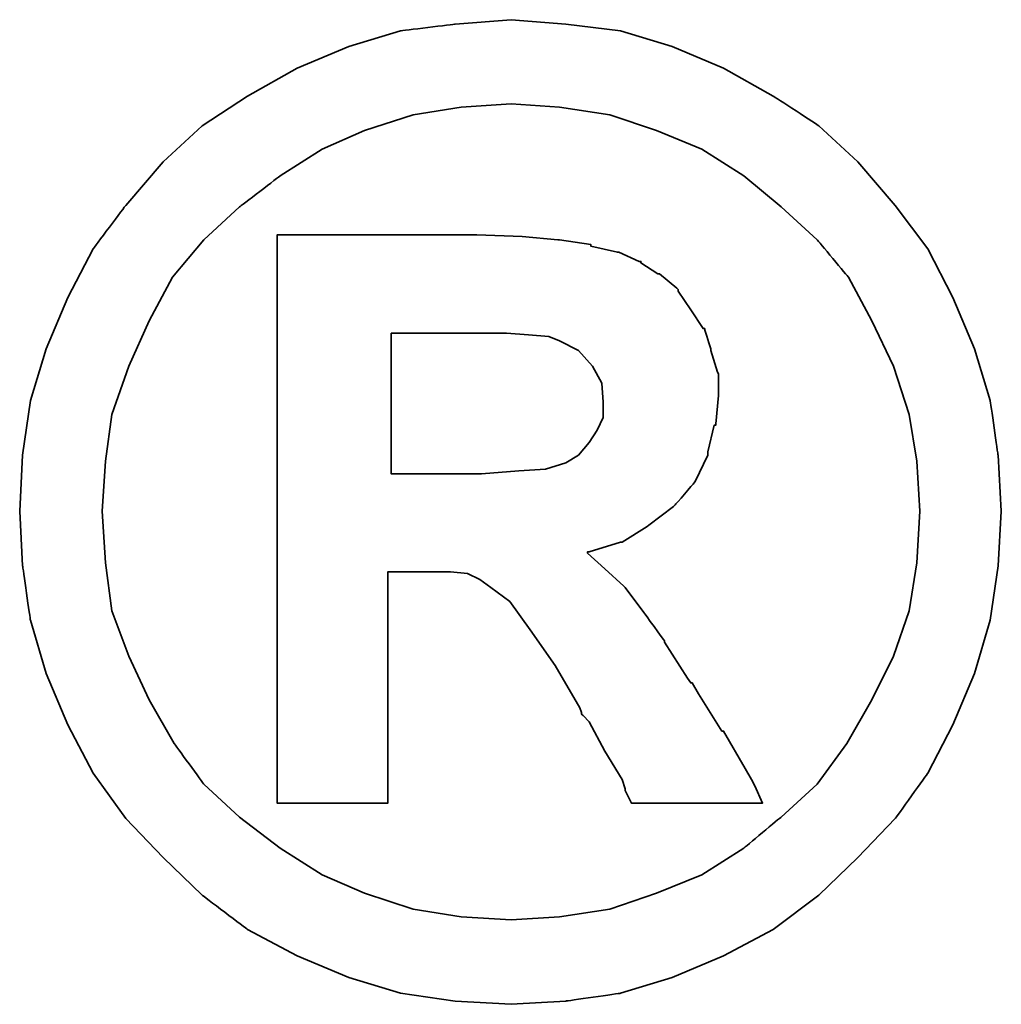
# Model space of a CAD drawing. Header units: millimetres. Extents: x 1204 to 1347, y 476 to 564.
# Tile 46 of 48: x 1331.631 to 1332.013, y 523.07 to 523.453. Entities that reach past the tile are written whole.
import ezdxf

# ---------------------------------------------------------------- set-up
doc = ezdxf.new("R2010")
doc.units = ezdxf.units.MM
doc.header["$LTSCALE"] = 0.1
doc.layers.add('DIM', color=4, linetype='CONTINUOUS')
doc.layers.add('layer 1', color=7, linetype='CONTINUOUS')

# ---------------------------------------------------------------- blocks, each defined once
blk = doc.blocks.new('TBI MOTION logo(完整正式版)')
at = {"layer": 'layer 1', "color": 22, "lineweight": 35}
for points, knots in [([(81.20634, 4.98624), (81.20634, 4.98624), (81.18649, 5.32862), (81.18649, 5.32862), (81.18649, 5.32862), (81.18649, 5.32862), (81.13886, 5.66206), (81.13886, 5.66206), (81.13886, 5.66206), (81.13886, 5.66206), (81.04359, 5.97764), (81.04359, 5.97764), (81.04359, 5.97764), (81.04359, 5.97764), (80.91061, 6.29124), (80.91061, 6.29124), (80.91061, 6.29124), (80.91061, 6.29124), (80.75778, 6.58697), (80.75778, 6.58697), (80.75778, 6.58697), (80.75778, 6.58697), (80.5593, 6.85294), (80.5593, 6.85294), (80.5593, 6.85294), (80.5593, 6.85294), (80.33105, 7.1189), (80.33105, 7.1189), (80.33105, 7.1189), (80.33105, 7.1189), (80.09287, 7.33921), (80.09287, 7.33921), (80.09287, 7.33921), (80.09287, 7.33921), (79.815, 7.51982), (79.815, 7.51982), (79.815, 7.51982), (79.815, 7.51982), (79.51133, 7.69051), (79.51133, 7.69051), (79.51133, 7.69051), (79.51133, 7.69051), (79.19773, 7.8235), (79.19773, 7.8235), (79.19773, 7.8235), (79.19773, 7.8235), (78.88215, 7.91877), (78.88215, 7.91877), (78.88215, 7.91877), (78.88215, 7.91877), (78.54871, 7.95846), (78.54871, 7.95846), (78.54871, 7.95846), (78.54871, 7.95846), (78.21526, 7.98625), (78.21526, 7.98625), (78.21526, 7.98625), (78.21526, 7.98625), (77.87388, 7.95846), (77.87388, 7.95846), (77.87388, 7.95846), (77.87388, 7.95846), (77.54044, 7.91877), (77.54044, 7.91877), (77.54044, 7.91877), (77.54044, 7.91877), (77.22485, 7.8235), (77.22485, 7.8235), (77.22485, 7.8235), (77.22485, 7.8235), (76.91027, 7.69051), (76.91027, 7.69051), (76.91027, 7.69051), (76.91027, 7.69051), (76.6056, 7.51982), (76.6056, 7.51982), (76.6056, 7.51982), (76.6056, 7.51982), (76.32972, 7.33921), (76.32972, 7.33921), (76.32972, 7.33921), (76.32972, 7.33921), (76.09154, 7.1189), (76.09154, 7.1189), (76.09154, 7.1189), (76.09154, 7.1189), (75.86329, 6.85294), (75.86329, 6.85294), (75.86329, 6.85294), (75.86329, 6.85294), (75.66382, 6.58697), (75.66382, 6.58697), (75.66382, 6.58697), (75.66382, 6.58697), (75.51099, 6.29124), (75.51099, 6.29124), (75.51099, 6.29124), (75.51099, 6.29124), (75.37702, 5.97764), (75.37702, 5.97764), (75.37702, 5.97764), (75.37702, 5.97764), (75.28175, 5.66206), (75.28175, 5.66206), (75.28175, 5.66206), (75.28175, 5.66206), (75.23411, 5.32862), (75.23411, 5.32862), (75.23411, 5.32862), (75.23411, 5.32862), (75.21625, 4.98624), (75.21625, 4.98624), (75.21625, 4.98624), (75.21625, 4.98624), (75.23411, 4.6528), (75.23411, 4.6528), (75.23411, 4.6528), (75.23411, 4.6528), (75.28175, 4.32035), (75.28175, 4.32035), (75.28175, 4.32035), (75.28175, 4.32035), (75.37702, 3.99583), (75.37702, 3.99583), (75.37702, 3.99583), (75.37702, 3.99583), (75.51099, 3.68224), (75.51099, 3.68224), (75.51099, 3.68224), (75.51099, 3.68224), (75.66382, 3.38749), (75.66382, 3.38749), (75.66382, 3.38749), (75.66382, 3.38749), (75.86329, 3.10963), (75.86329, 3.10963), (75.86329, 3.10963), (75.86329, 3.10963), (76.09154, 2.87145), (76.09154, 2.87145), (76.09154, 2.87145), (76.09154, 2.87145), (76.32972, 2.6432), (76.32972, 2.6432), (76.32972, 2.6432), (76.32972, 2.6432), (76.6056, 2.43381), (76.6056, 2.43381), (76.6056, 2.43381), (76.6056, 2.43381), (76.91027, 2.27205), (76.91027, 2.27205), (76.91027, 2.27205), (76.91027, 2.27205), (77.22485, 2.13906), (77.22485, 2.13906), (77.22485, 2.13906), (77.22485, 2.13906), (77.54044, 2.0438), (77.54044, 2.0438), (77.54044, 2.0438), (77.54044, 2.0438), (77.87388, 1.99616), (77.87388, 1.99616), (77.87388, 1.99616), (77.87388, 1.99616), (78.21526, 1.97631), (78.21526, 1.97631), (78.21526, 1.97631), (78.21526, 1.97631), (78.54871, 1.99616), (78.54871, 1.99616), (78.54871, 1.99616), (78.54871, 1.99616), (78.88215, 2.0438), (78.88215, 2.0438), (78.88215, 2.0438), (78.88215, 2.0438), (79.19773, 2.13906), (79.19773, 2.13906), (79.19773, 2.13906), (79.19773, 2.13906), (79.51133, 2.27205), (79.51133, 2.27205), (79.51133, 2.27205), (79.51133, 2.27205), (79.815, 2.43381), (79.815, 2.43381), (79.815, 2.43381), (79.815, 2.43381), (80.09287, 2.6432), (80.09287, 2.6432), (80.09287, 2.6432), (80.09287, 2.6432), (80.33105, 2.87145), (80.33105, 2.87145), (80.33105, 2.87145), (80.33105, 2.87145), (80.5593, 3.10963), (80.5593, 3.10963), (80.5593, 3.10963), (80.5593, 3.10963), (80.75778, 3.38749), (80.75778, 3.38749), (80.75778, 3.38749), (80.75778, 3.38749), (80.91061, 3.68224), (80.91061, 3.68224), (80.91061, 3.68224), (80.91061, 3.68224), (81.04359, 3.99583), (81.04359, 3.99583), (81.04359, 3.99583), (81.04359, 3.99583), (81.13886, 4.32035), (81.13886, 4.32035), (81.13886, 4.32035), (81.13886, 4.32035), (81.18649, 4.6528), (81.18649, 4.6528), (81.18649, 4.6528), (81.18649, 4.6528), (81.20634, 4.98624), (81.20634, 4.98624)], [0, 0, 0, 0, 0.0178571, 0.0178571, 0.0178571, 0.0178572, 0.0357143, 0.0357143, 0.0357143, 0.0357143, 0.0535714, 0.0535714, 0.0535714, 0.0535714, 0.0714286, 0.0714286, 0.0714286, 0.0714286, 0.0892857, 0.0892857, 0.0892857, 0.0892857, 0.1071429, 0.1071429, 0.1071429, 0.1071429, 0.125, 0.125, 0.125, 0.125, 0.1428571, 0.1428571, 0.1428571, 0.1428572, 0.1607143, 0.1607143, 0.1607143, 0.1607143, 0.1785714, 0.1785714, 0.1785714, 0.1785714, 0.1964286, 0.1964286, 0.1964286, 0.1964286, 0.2142857, 0.2142857, 0.2142857, 0.2142857, 0.2321429, 0.2321429, 0.2321429, 0.2321429, 0.25, 0.25, 0.25, 0.25, 0.2678571, 0.2678571, 0.2678571, 0.2678572, 0.2857143, 0.2857143, 0.2857143, 0.2857143, 0.3035714, 0.3035714, 0.3035714, 0.3035714, 0.3214286, 0.3214286, 0.3214286, 0.3214286, 0.3392857, 0.3392857, 0.3392857, 0.3392857, 0.3571429, 0.3571429, 0.3571429, 0.3571429, 0.375, 0.375, 0.375, 0.375, 0.3928571, 0.3928571, 0.3928571, 0.3928572, 0.4107143, 0.4107143, 0.4107143, 0.4107143, 0.4285714, 0.4285714, 0.4285714, 0.4285714, 0.4464286, 0.4464286, 0.4464286, 0.4464286, 0.4642857, 0.4642857, 0.4642857, 0.4642857, 0.4821429, 0.4821429, 0.4821429, 0.4821429, 0.5, 0.5, 0.5, 0.5, 0.5178571, 0.5178571, 0.5178571, 0.5178572, 0.5357143, 0.5357143, 0.5357143, 0.5357143, 0.5535714, 0.5535714, 0.5535714, 0.5535714, 0.5714286, 0.5714286, 0.5714286, 0.5714286, 0.5892857, 0.5892857, 0.5892857, 0.5892857, 0.6071429, 0.6071429, 0.6071429, 0.6071429, 0.625, 0.625, 0.625, 0.625, 0.6428571, 0.6428571, 0.6428571, 0.6428572, 0.6607143, 0.6607143, 0.6607143, 0.6607143, 0.6785714, 0.6785714, 0.6785714, 0.6785714, 0.6964286, 0.6964286, 0.6964286, 0.6964286, 0.7142857, 0.7142857, 0.7142857, 0.7142857, 0.7321429, 0.7321429, 0.7321429, 0.7321429, 0.75, 0.75, 0.75, 0.75, 0.7678571, 0.7678571, 0.7678571, 0.7678572, 0.7857143, 0.7857143, 0.7857143, 0.7857143, 0.8035714, 0.8035714, 0.8035714, 0.8035714, 0.8214286, 0.8214286, 0.8214286, 0.8214286, 0.8392857, 0.8392857, 0.8392857, 0.8392857, 0.8571429, 0.8571429, 0.8571429, 0.8571429, 0.875, 0.875, 0.875, 0.875, 0.8928571, 0.8928571, 0.8928571, 0.8928572, 0.9107143, 0.9107143, 0.9107143, 0.9107143, 0.9285714, 0.9285714, 0.9285714, 0.9285714, 0.9464286, 0.9464286, 0.9464286, 0.9464286, 0.9642857, 0.9642857, 0.9642857, 0.9642857, 0.9821429, 0.9821429, 0.9821429, 0.9821429, 1, 1, 1, 1]), ([(80.71014, 4.98624), (80.71014, 4.98624), (80.69129, 5.29091), (80.69129, 5.29091), (80.69129, 5.29091), (80.69129, 5.29091), (80.64464, 5.57672), (80.64464, 5.57672), (80.64464, 5.57672), (80.64464, 5.57672), (80.54937, 5.87245), (80.54937, 5.87245), (80.54937, 5.87245), (80.54937, 5.87245), (80.41639, 6.14833), (80.41639, 6.14833), (80.41639, 6.14833), (80.41639, 6.14833), (80.27349, 6.41429), (80.27349, 6.41429), (80.27349, 6.41429), (80.27349, 6.41429), (80.08295, 6.64255), (80.08295, 6.64255), (80.08295, 6.64255), (80.08295, 6.64255), (79.86264, 6.84301), (79.86264, 6.84301), (79.86264, 6.84301), (79.86264, 6.84301), (79.63439, 7.03355), (79.63439, 7.03355), (79.63439, 7.03355), (79.63439, 7.03355), (79.37835, 7.1963), (79.37835, 7.1963), (79.37835, 7.1963), (79.37835, 7.1963), (79.10246, 7.30944), (79.10246, 7.30944), (79.10246, 7.30944), (79.10246, 7.30944), (78.81665, 7.40471), (78.81665, 7.40471), (78.81665, 7.40471), (78.81665, 7.40471), (78.511, 7.45234), (78.511, 7.45234), (78.511, 7.45234), (78.511, 7.45234), (78.21526, 7.47219), (78.21526, 7.47219), (78.21526, 7.47219), (78.21526, 7.47219), (77.9106, 7.45234), (77.9106, 7.45234), (77.9106, 7.45234), (77.9106, 7.45234), (77.61685, 7.40471), (77.61685, 7.40471), (77.61685, 7.40471), (77.61685, 7.40471), (77.32012, 7.30944), (77.32012, 7.30944), (77.32012, 7.30944), (77.32012, 7.30944), (77.06309, 7.1963), (77.06309, 7.1963), (77.06309, 7.1963), (77.06309, 7.1963), (76.80606, 7.03355), (76.80606, 7.03355), (76.80606, 7.03355), (76.80606, 7.03355), (76.55797, 6.84301), (76.55797, 6.84301), (76.55797, 6.84301), (76.55797, 6.84301), (76.34063, 6.64255), (76.34063, 6.64255), (76.34063, 6.64255), (76.34063, 6.64255), (76.1491, 6.41429), (76.1491, 6.41429), (76.1491, 6.41429), (76.1491, 6.41429), (76.0062, 6.14833), (76.0062, 6.14833), (76.0062, 6.14833), (76.0062, 6.14833), (75.88314, 5.87245), (75.88314, 5.87245), (75.88314, 5.87245), (75.88314, 5.87245), (75.77794, 5.57672), (75.77794, 5.57672), (75.77794, 5.57672), (75.77794, 5.57672), (75.73924, 5.29091), (75.73924, 5.29091), (75.73924, 5.29091), (75.73924, 5.29091), (75.72039, 4.98624), (75.72039, 4.98624), (75.72039, 4.98624), (75.72039, 4.98624), (75.73924, 4.67165), (75.73924, 4.67165), (75.73924, 4.67165), (75.73924, 4.67165), (75.77794, 4.37791), (75.77794, 4.37791), (75.77794, 4.37791), (75.77794, 4.37791), (75.88314, 4.10102), (75.88314, 4.10102), (75.88314, 4.10102), (75.88314, 4.10102), (76.0062, 3.83407), (76.0062, 3.83407), (76.0062, 3.83407), (76.0062, 3.83407), (76.15902, 3.56811), (76.15902, 3.56811), (76.15902, 3.56811), (76.15902, 3.56811), (76.34063, 3.32001), (76.34063, 3.32001), (76.34063, 3.32001), (76.34063, 3.32001), (76.55797, 3.11955), (76.55797, 3.11955), (76.55797, 3.11955), (76.55797, 3.11955), (76.80606, 2.92901), (76.80606, 2.92901), (76.80606, 2.92901), (76.80606, 2.92901), (77.06309, 2.76725), (77.06309, 2.76725), (77.06309, 2.76725), (77.06309, 2.76725), (77.32012, 2.65412), (77.32012, 2.65412), (77.32012, 2.65412), (77.32012, 2.65412), (77.61685, 2.55786), (77.61685, 2.55786), (77.61685, 2.55786), (77.61685, 2.55786), (77.9106, 2.51022), (77.9106, 2.51022), (77.9106, 2.51022), (77.9106, 2.51022), (78.21526, 2.49137), (78.21526, 2.49137), (78.21526, 2.49137), (78.21526, 2.49137), (78.511, 2.51022), (78.511, 2.51022), (78.511, 2.51022), (78.511, 2.51022), (78.81665, 2.55786), (78.81665, 2.55786), (78.81665, 2.55786), (78.81665, 2.55786), (79.10246, 2.65412), (79.10246, 2.65412), (79.10246, 2.65412), (79.10246, 2.65412), (79.37835, 2.76725), (79.37835, 2.76725), (79.37835, 2.76725), (79.37835, 2.76725), (79.63439, 2.92901), (79.63439, 2.92901), (79.63439, 2.92901), (79.63439, 2.92901), (79.86264, 3.11955), (79.86264, 3.11955), (79.86264, 3.11955), (79.86264, 3.11955), (80.08295, 3.32001), (80.08295, 3.32001), (80.08295, 3.32001), (80.08295, 3.32001), (80.26356, 3.56811), (80.26356, 3.56811), (80.26356, 3.56811), (80.26356, 3.56811), (80.41639, 3.83407), (80.41639, 3.83407), (80.41639, 3.83407), (80.41639, 3.83407), (80.54937, 4.10102), (80.54937, 4.10102), (80.54937, 4.10102), (80.54937, 4.10102), (80.64464, 4.37791), (80.64464, 4.37791), (80.64464, 4.37791), (80.64464, 4.37791), (80.69129, 4.67165), (80.69129, 4.67165), (80.69129, 4.67165), (80.69129, 4.67165), (80.71014, 4.98624), (80.71014, 4.98624)], [0, 0, 0, 0, 0.0192308, 0.0192308, 0.0192308, 0.0192308, 0.0384615, 0.0384615, 0.0384615, 0.0384615, 0.0576923, 0.0576923, 0.0576923, 0.0576923, 0.0769231, 0.0769231, 0.0769231, 0.0769231, 0.0961538, 0.0961538, 0.0961538, 0.0961539, 0.1153846, 0.1153846, 0.1153846, 0.1153846, 0.1346154, 0.1346154, 0.1346154, 0.1346154, 0.1538462, 0.1538462, 0.1538462, 0.1538462, 0.1730769, 0.1730769, 0.1730769, 0.1730769, 0.1923077, 0.1923077, 0.1923077, 0.1923077, 0.2115385, 0.2115385, 0.2115385, 0.2115385, 0.2307692, 0.2307692, 0.2307692, 0.2307692, 0.25, 0.25, 0.25, 0.25, 0.2692308, 0.2692308, 0.2692308, 0.2692308, 0.2884615, 0.2884615, 0.2884615, 0.2884615, 0.3076923, 0.3076923, 0.3076923, 0.3076923, 0.3269231, 0.3269231, 0.3269231, 0.3269231, 0.3461538, 0.3461538, 0.3461538, 0.3461539, 0.3653846, 0.3653846, 0.3653846, 0.3653846, 0.3846154, 0.3846154, 0.3846154, 0.3846154, 0.4038462, 0.4038462, 0.4038462, 0.4038462, 0.4230769, 0.4230769, 0.4230769, 0.4230769, 0.4423077, 0.4423077, 0.4423077, 0.4423077, 0.4615385, 0.4615385, 0.4615385, 0.4615385, 0.4807692, 0.4807692, 0.4807692, 0.4807692, 0.5, 0.5, 0.5, 0.5, 0.5192308, 0.5192308, 0.5192308, 0.5192308, 0.5384615, 0.5384615, 0.5384615, 0.5384615, 0.5576923, 0.5576923, 0.5576923, 0.5576923, 0.5769231, 0.5769231, 0.5769231, 0.5769231, 0.5961538, 0.5961538, 0.5961538, 0.5961539, 0.6153846, 0.6153846, 0.6153846, 0.6153846, 0.6346154, 0.6346154, 0.6346154, 0.6346154, 0.6538462, 0.6538462, 0.6538462, 0.6538462, 0.6730769, 0.6730769, 0.6730769, 0.6730769, 0.6923077, 0.6923077, 0.6923077, 0.6923077, 0.7115385, 0.7115385, 0.7115385, 0.7115385, 0.7307692, 0.7307692, 0.7307692, 0.7307692, 0.75, 0.75, 0.75, 0.75, 0.7692308, 0.7692308, 0.7692308, 0.7692308, 0.7884615, 0.7884615, 0.7884615, 0.7884615, 0.8076923, 0.8076923, 0.8076923, 0.8076923, 0.8269231, 0.8269231, 0.8269231, 0.8269231, 0.8461538, 0.8461538, 0.8461538, 0.8461539, 0.8653846, 0.8653846, 0.8653846, 0.8653846, 0.8846154, 0.8846154, 0.8846154, 0.8846154, 0.9038462, 0.9038462, 0.9038462, 0.9038462, 0.9230769, 0.9230769, 0.9230769, 0.9230769, 0.9423077, 0.9423077, 0.9423077, 0.9423077, 0.9615385, 0.9615385, 0.9615385, 0.9615385, 0.9807692, 0.9807692, 0.9807692, 0.9807692, 1, 1, 1, 1]), ([(76.78721, 3.2823), (76.78721, 3.2823), (76.78721, 3.32001), (76.78721, 3.32001), (76.78721, 3.32001), (76.78721, 3.32001), (76.78721, 3.42422), (76.78721, 3.42422), (76.78721, 3.42422), (76.78721, 3.42422), (76.78721, 3.59689), (76.78721, 3.59689), (76.78721, 3.59689), (76.78721, 3.59689), (76.78721, 3.80529), (76.78721, 3.80529), (76.78721, 3.80529), (76.78721, 3.80529), (76.78721, 4.0524), (76.78721, 4.0524), (76.78721, 4.0524), (76.78721, 4.0524), (76.78721, 4.32035), (76.78721, 4.32035), (76.78721, 4.32035), (76.78721, 4.32035), (76.78721, 4.92868), (76.78721, 4.92868), (76.78721, 4.92868), (76.78721, 4.92868), (76.78721, 5.53801), (76.78721, 5.53801), (76.78721, 5.53801), (76.78721, 5.53801), (76.78721, 5.82482), (76.78721, 5.82482), (76.78721, 5.82482), (76.78721, 5.82482), (76.78721, 6.07291), (76.78721, 6.07291), (76.78721, 6.07291), (76.78721, 6.07291), (76.78721, 6.30017), (76.78721, 6.30017), (76.78721, 6.30017), (76.78721, 6.30017), (76.78721, 6.45399), (76.78721, 6.45399), (76.78721, 6.45399), (76.78721, 6.45399), (76.78721, 6.5572), (76.78721, 6.5572), (76.78721, 6.5572), (76.78721, 6.5572), (76.78721, 6.59689), (76.78721, 6.59689), (76.78721, 6.59689), (76.78721, 6.59689), (76.78721, 6.67232), (76.78721, 6.67232), (76.78721, 6.67232), (76.78721, 6.67232), (76.8537, 6.67232), (76.8537, 6.67232), (76.8537, 6.67232), (76.8537, 6.67232), (76.87355, 6.67232), (76.87355, 6.67232), (76.87355, 6.67232), (76.87355, 6.67232), (76.91027, 6.67232), (76.91027, 6.67232), (76.91027, 6.67232), (76.91027, 6.67232), (77.04424, 6.67232), (77.04424, 6.67232), (77.04424, 6.67232), (77.04424, 6.67232), (77.22485, 6.67232), (77.22485, 6.67232), (77.22485, 6.67232), (77.22485, 6.67232), (77.43524, 6.67232), (77.43524, 6.67232), (77.43524, 6.67232), (77.43524, 6.67232), (77.65357, 6.67232), (77.65357, 6.67232), (77.65357, 6.67232), (77.65357, 6.67232), (77.82625, 6.67232), (77.82625, 6.67232), (77.82625, 6.67232), (77.82625, 6.67232), (77.94037, 6.67232), (77.94037, 6.67232), (77.94037, 6.67232), (77.94037, 6.67232), (77.97709, 6.67232), (77.97709, 6.67232), (77.97709, 6.67232), (77.97709, 6.67232), (77.99694, 6.67232), (77.99694, 6.67232), (77.99694, 6.67232), (77.99694, 6.67232), (78.00686, 6.67232), (78.00686, 6.67232), (78.00686, 6.67232), (78.00686, 6.67232), (78.28275, 6.6624), (78.28275, 6.6624), (78.28275, 6.6624), (78.28275, 6.6624), (78.50107, 6.64255), (78.50107, 6.64255), (78.50107, 6.64255), (78.50107, 6.64255), (78.511, 6.64255), (78.511, 6.64255), (78.511, 6.64255), (78.511, 6.64255), (78.70154, 6.61476), (78.70154, 6.61476), (78.70154, 6.61476), (78.70154, 6.61476), (78.70154, 6.60483), (78.70154, 6.60483), (78.70154, 6.60483), (78.70154, 6.60483), (78.86429, 6.56713), (78.86429, 6.56713), (78.86429, 6.56713), (78.86429, 6.56713), (78.87223, 6.56713), (78.87223, 6.56713), (78.87223, 6.56713), (78.87223, 6.56713), (78.99727, 6.51056), (78.99727, 6.51056), (78.99727, 6.51056), (78.99727, 6.51056), (79.00719, 6.51056), (79.00719, 6.51056), (79.00719, 6.51056), (79.00719, 6.51056), (79.00719, 6.50162), (79.00719, 6.50162), (79.00719, 6.50162), (79.00719, 6.50162), (79.1104, 6.43415), (79.1104, 6.43415), (79.1104, 6.43415), (79.1104, 6.43415), (79.12132, 6.43415), (79.12132, 6.43415), (79.12132, 6.43415), (79.12132, 6.43415), (79.22552, 6.34781), (79.22552, 6.34781), (79.22552, 6.34781), (79.22552, 6.34781), (79.23544, 6.33888), (79.23544, 6.33888), (79.23544, 6.33888), (79.23544, 6.33888), (79.23544, 6.32895), (79.23544, 6.32895), (79.23544, 6.32895), (79.23544, 6.32895), (79.31087, 6.21483), (79.31087, 6.21483), (79.31087, 6.21483), (79.31087, 6.21483), (79.38629, 6.1007), (79.38629, 6.1007), (79.38629, 6.1007), (79.38629, 6.1007), (79.3972, 6.1007), (79.3972, 6.1007), (79.3972, 6.1007), (79.3972, 6.1007), (79.3972, 6.09078), (79.3972, 6.09078), (79.3972, 6.09078), (79.3972, 6.09078), (79.43392, 5.97764), (79.43392, 5.97764), (79.43392, 5.97764), (79.43392, 5.97764), (79.43392, 5.96772), (79.43392, 5.96772), (79.43392, 5.96772), (79.43392, 5.96772), (79.47362, 5.83474), (79.47362, 5.83474), (79.47362, 5.83474), (79.47362, 5.83474), (79.48156, 5.82482), (79.48156, 5.82482), (79.48156, 5.82482), (79.48156, 5.82482), (79.48156, 5.69977), (79.48156, 5.69977), (79.48156, 5.69977), (79.48156, 5.69977), (79.48156, 5.69183), (79.48156, 5.69183), (79.48156, 5.69183), (79.48156, 5.69183), (79.4637, 5.51915), (79.4637, 5.51915), (79.4637, 5.51915), (79.4637, 5.51915), (79.4637, 5.51122), (79.4637, 5.51122), (79.4637, 5.51122), (79.4637, 5.51122), (79.45377, 5.51122), (79.45377, 5.51122), (79.45377, 5.51122), (79.45377, 5.51122), (79.41507, 5.34847), (79.41507, 5.34847), (79.41507, 5.34847), (79.41507, 5.34847), (79.41507, 5.33854), (79.41507, 5.33854), (79.41507, 5.33854), (79.41507, 5.33854), (79.41507, 5.32862), (79.41507, 5.32862), (79.41507, 5.32862), (79.41507, 5.32862), (79.33865, 5.16785), (79.33865, 5.16785), (79.33865, 5.16785), (79.33865, 5.16785), (79.33071, 5.15693), (79.33071, 5.15693), (79.33071, 5.15693), (79.33071, 5.15693), (79.2156, 5.02495), (79.2156, 5.02495), (79.2156, 5.02495), (79.2156, 5.02495), (79.20567, 5.01502), (79.20567, 5.01502), (79.20567, 5.01502), (79.20567, 5.01502), (79.05483, 4.89991), (79.05483, 4.89991), (79.05483, 4.89991), (79.05483, 4.89991), (79.04491, 4.89197), (79.04491, 4.89197), (79.04491, 4.89197), (79.04491, 4.89197), (78.89208, 4.7967), (78.89208, 4.7967), (78.89208, 4.7967), (78.89208, 4.7967), (78.88215, 4.7967), (78.88215, 4.7967), (78.88215, 4.7967), (78.88215, 4.7967), (78.69161, 4.73913), (78.69161, 4.73913), (78.69161, 4.73913), (78.69161, 4.73913), (78.68169, 4.73913), (78.68169, 4.73913), (78.68169, 4.73913), (78.68169, 4.73913), (78.68169, 4.72921), (78.68169, 4.72921), (78.68169, 4.72921), (78.68169, 4.72921), (78.78688, 4.63394), (78.78688, 4.63394), (78.78688, 4.63394), (78.78688, 4.63394), (78.902, 4.52875), (78.902, 4.52875), (78.902, 4.52875), (78.902, 4.52875), (78.91093, 4.52081), (78.91093, 4.52081), (78.91093, 4.52081), (78.91093, 4.52081), (79.02506, 4.36798), (79.02506, 4.36798), (79.02506, 4.36798), (79.02506, 4.36798), (79.1501, 4.1953), (79.1501, 4.1953), (79.1501, 4.1953), (79.1501, 4.1953), (79.1501, 4.18736), (79.1501, 4.18736), (79.1501, 4.18736), (79.1501, 4.18736), (79.29201, 3.96705), (79.29201, 3.96705), (79.29201, 3.96705), (79.29201, 3.96705), (79.31087, 3.93828), (79.31087, 3.93828), (79.31087, 3.93828), (79.31087, 3.93828), (79.32079, 3.93828), (79.32079, 3.93828), (79.32079, 3.93828), (79.32079, 3.93828), (79.3585, 3.87178), (79.3585, 3.87178), (79.3585, 3.87178), (79.3585, 3.87178), (79.50141, 3.64353), (79.50141, 3.64353), (79.50141, 3.64353), (79.50141, 3.64353), (79.51133, 3.64353), (79.51133, 3.64353), (79.51133, 3.64353), (79.51133, 3.64353), (79.64431, 3.41528), (79.64431, 3.41528), (79.64431, 3.41528), (79.64431, 3.41528), (79.68202, 3.3478), (79.68202, 3.3478), (79.68202, 3.3478), (79.68202, 3.3478), (79.70187, 3.31009), (79.70187, 3.31009), (79.70187, 3.31009), (79.70187, 3.31009), (79.7495, 3.2049), (79.7495, 3.2049), (79.7495, 3.2049), (79.7495, 3.2049), (79.64431, 3.2049), (79.64431, 3.2049), (79.64431, 3.2049), (79.64431, 3.2049), (79.62546, 3.2049), (79.62546, 3.2049), (79.62546, 3.2049), (79.62546, 3.2049), (79.53912, 3.2049), (79.53912, 3.2049), (79.53912, 3.2049), (79.53912, 3.2049), (79.31087, 3.2049), (79.31087, 3.2049), (79.31087, 3.2049), (79.31087, 3.2049), (79.08262, 3.2049), (79.08262, 3.2049), (79.08262, 3.2049), (79.08262, 3.2049), (79.00719, 3.2049), (79.00719, 3.2049), (79.00719, 3.2049), (79.00719, 3.2049), (78.98735, 3.2049), (78.98735, 3.2049), (78.98735, 3.2049), (78.98735, 3.2049), (78.94964, 3.2049), (78.94964, 3.2049), (78.94964, 3.2049), (78.94964, 3.2049), (78.92979, 3.24459), (78.92979, 3.24459), (78.92979, 3.24459), (78.92979, 3.24459), (78.91093, 3.2823), (78.91093, 3.2823), (78.91093, 3.2823), (78.91093, 3.2823), (78.91093, 3.29223), (78.91093, 3.29223), (78.91093, 3.29223), (78.91093, 3.29223), (78.89208, 3.3478), (78.89208, 3.3478), (78.89208, 3.3478), (78.89208, 3.3478), (78.78688, 3.52048), (78.78688, 3.52048), (78.78688, 3.52048), (78.78688, 3.52048), (78.69161, 3.7001), (78.69161, 3.7001), (78.69161, 3.7001), (78.69161, 3.7001), (78.6539, 3.7388), (78.6539, 3.7388), (78.6539, 3.7388), (78.6539, 3.7388), (78.64398, 3.74873), (78.64398, 3.74873), (78.64398, 3.74873), (78.64398, 3.74873), (78.64398, 3.75766), (78.64398, 3.75766), (78.64398, 3.75766), (78.64398, 3.75766), (78.63405, 3.78644), (78.63405, 3.78644), (78.63405, 3.78644), (78.63405, 3.78644), (78.48321, 4.04347), (78.48321, 4.04347), (78.48321, 4.04347), (78.48321, 4.04347), (78.33038, 4.2618), (78.33038, 4.2618), (78.33038, 4.2618), (78.33038, 4.2618), (78.20732, 4.43447), (78.20732, 4.43447), (78.20732, 4.43447), (78.20732, 4.43447), (78.09221, 4.52081), (78.09221, 4.52081), (78.09221, 4.52081), (78.09221, 4.52081), (78.02472, 4.56845), (78.02472, 4.56845), (78.02472, 4.56845), (78.02472, 4.56845), (77.9493, 4.60616), (77.9493, 4.60616), (77.9493, 4.60616), (77.9493, 4.60616), (77.8451, 4.61608), (77.8451, 4.61608), (77.8451, 4.61608), (77.8451, 4.61608), (77.71113, 4.61608), (77.71113, 4.61608), (77.71113, 4.61608), (77.71113, 4.61608), (77.69128, 4.61608), (77.69128, 4.61608), (77.69128, 4.61608), (77.69128, 4.61608), (77.67342, 4.61608), (77.67342, 4.61608), (77.67342, 4.61608), (77.67342, 4.61608), (77.5583, 4.61608), (77.5583, 4.61608), (77.5583, 4.61608), (77.5583, 4.61608), (77.46303, 4.61608), (77.46303, 4.61608), (77.46303, 4.61608), (77.46303, 4.61608), (77.46303, 4.54761), (77.46303, 4.54761), (77.46303, 4.54761), (77.46303, 4.54761), (77.46303, 4.47318), (77.46303, 4.47318), (77.46303, 4.47318), (77.46303, 4.47318), (77.46303, 4.24294), (77.46303, 4.24294), (77.46303, 4.24294), (77.46303, 4.24294), (77.46303, 3.99583), (77.46303, 3.99583), (77.46303, 3.99583), (77.46303, 3.99583), (77.46303, 3.72888), (77.46303, 3.72888), (77.46303, 3.72888), (77.46303, 3.72888), (77.46303, 3.51055), (77.46303, 3.51055), (77.46303, 3.51055), (77.46303, 3.51055), (77.46303, 3.42422), (77.46303, 3.42422), (77.46303, 3.42422), (77.46303, 3.42422), (77.46303, 3.35773), (77.46303, 3.35773), (77.46303, 3.35773), (77.46303, 3.35773), (77.46303, 3.30017), (77.46303, 3.30017), (77.46303, 3.30017), (77.46303, 3.30017), (77.46303, 3.2823), (77.46303, 3.2823), (77.46303, 3.2823), (77.46303, 3.2823), (77.46303, 3.2049), (77.46303, 3.2049), (77.46303, 3.2049), (77.46303, 3.2049), (77.39753, 3.2049), (77.39753, 3.2049), (77.39753, 3.2049), (77.39753, 3.2049), (77.37768, 3.2049), (77.37768, 3.2049), (77.37768, 3.2049), (77.37768, 3.2049), (77.32012, 3.2049), (77.32012, 3.2049), (77.32012, 3.2049), (77.32012, 3.2049), (77.12165, 3.2049), (77.12165, 3.2049), (77.12165, 3.2049), (77.12165, 3.2049), (76.94897, 3.2049), (76.94897, 3.2049), (76.94897, 3.2049), (76.94897, 3.2049), (76.8924, 3.2049), (76.8924, 3.2049), (76.8924, 3.2049), (76.8924, 3.2049), (76.8537, 3.2049), (76.8537, 3.2049), (76.8537, 3.2049), (76.8537, 3.2049), (76.78721, 3.2049), (76.78721, 3.2049), (76.78721, 3.2049), (76.78721, 3.2049), (76.78721, 3.2823), (76.78721, 3.2823)], [0, 0, 0, 0, 0.0074074, 0.0074074, 0.0074074, 0.0074074, 0.0148148, 0.0148148, 0.0148148, 0.0148148, 0.0222222, 0.0222222, 0.0222222, 0.0222222, 0.0296296, 0.0296296, 0.0296296, 0.0296296, 0.037037, 0.037037, 0.037037, 0.037037, 0.0444444, 0.0444444, 0.0444444, 0.0444445, 0.0518519, 0.0518519, 0.0518519, 0.0518519, 0.0592593, 0.0592593, 0.0592593, 0.0592593, 0.0666667, 0.0666667, 0.0666667, 0.0666667, 0.0740741, 0.0740741, 0.0740741, 0.0740741, 0.0814815, 0.0814815, 0.0814815, 0.0814815, 0.0888889, 0.0888889, 0.0888889, 0.0888889, 0.0962963, 0.0962963, 0.0962963, 0.0962963, 0.1037037, 0.1037037, 0.1037037, 0.1037037, 0.1111111, 0.1111111, 0.1111111, 0.1111111, 0.1185185, 0.1185185, 0.1185185, 0.1185185, 0.1259259, 0.1259259, 0.1259259, 0.1259259, 0.1333333, 0.1333333, 0.1333333, 0.1333333, 0.1407407, 0.1407407, 0.1407407, 0.1407408, 0.1481481, 0.1481481, 0.1481481, 0.1481482, 0.1555556, 0.1555556, 0.1555556, 0.1555556, 0.162963, 0.162963, 0.162963, 0.162963, 0.1703704, 0.1703704, 0.1703704, 0.1703704, 0.1777778, 0.1777778, 0.1777778, 0.1777778, 0.1851852, 0.1851852, 0.1851852, 0.1851852, 0.1925926, 0.1925926, 0.1925926, 0.1925926, 0.2, 0.2, 0.2, 0.2, 0.2074074, 0.2074074, 0.2074074, 0.2074074, 0.2148148, 0.2148148, 0.2148148, 0.2148148, 0.2222222, 0.2222222, 0.2222222, 0.2222222, 0.2296296, 0.2296296, 0.2296296, 0.2296296, 0.237037, 0.237037, 0.237037, 0.237037, 0.2444444, 0.2444444, 0.2444444, 0.2444445, 0.2518519, 0.2518519, 0.2518519, 0.2518519, 0.2592593, 0.2592593, 0.2592593, 0.2592593, 0.2666667, 0.2666667, 0.2666667, 0.2666667, 0.2740741, 0.2740741, 0.2740741, 0.2740741, 0.2814815, 0.2814815, 0.2814815, 0.2814815, 0.2888889, 0.2888889, 0.2888889, 0.2888889, 0.2962963, 0.2962963, 0.2962963, 0.2962963, 0.3037037, 0.3037037, 0.3037037, 0.3037037, 0.3111111, 0.3111111, 0.3111111, 0.3111111, 0.3185185, 0.3185185, 0.3185185, 0.3185185, 0.3259259, 0.3259259, 0.3259259, 0.3259259, 0.3333333, 0.3333333, 0.3333333, 0.3333333, 0.3407407, 0.3407407, 0.3407407, 0.3407408, 0.3481481, 0.3481481, 0.3481481, 0.3481482, 0.3555556, 0.3555556, 0.3555556, 0.3555556, 0.362963, 0.362963, 0.362963, 0.362963, 0.3703704, 0.3703704, 0.3703704, 0.3703704, 0.3777778, 0.3777778, 0.3777778, 0.3777778, 0.3851852, 0.3851852, 0.3851852, 0.3851852, 0.3925926, 0.3925926, 0.3925926, 0.3925926, 0.4, 0.4, 0.4, 0.4, 0.4074074, 0.4074074, 0.4074074, 0.4074074, 0.4148148, 0.4148148, 0.4148148, 0.4148148, 0.4222222, 0.4222222, 0.4222222, 0.4222222, 0.4296296, 0.4296296, 0.4296296, 0.4296296, 0.437037, 0.437037, 0.437037, 0.437037, 0.4444444, 0.4444444, 0.4444444, 0.4444445, 0.4518519, 0.4518519, 0.4518519, 0.4518519, 0.4592593, 0.4592593, 0.4592593, 0.4592593, 0.4666667, 0.4666667, 0.4666667, 0.4666667, 0.4740741, 0.4740741, 0.4740741, 0.4740741, 0.4814815, 0.4814815, 0.4814815, 0.4814815, 0.4888889, 0.4888889, 0.4888889, 0.4888889, 0.4962963, 0.4962963, 0.4962963, 0.4962963, 0.5037037, 0.5037037, 0.5037037, 0.5037037, 0.5111111, 0.5111111, 0.5111111, 0.5111111, 0.5185185, 0.5185185, 0.5185185, 0.5185185, 0.5259259, 0.5259259, 0.5259259, 0.5259259, 0.5333333, 0.5333333, 0.5333333, 0.5333333, 0.5407407, 0.5407407, 0.5407407, 0.5407408, 0.5481481, 0.5481481, 0.5481481, 0.5481482, 0.5555556, 0.5555556, 0.5555556, 0.5555556, 0.562963, 0.562963, 0.562963, 0.562963, 0.5703704, 0.5703704, 0.5703704, 0.5703704, 0.5777778, 0.5777778, 0.5777778, 0.5777778, 0.5851852, 0.5851852, 0.5851852, 0.5851852, 0.5925926, 0.5925926, 0.5925926, 0.5925926, 0.6, 0.6, 0.6, 0.6, 0.6074074, 0.6074074, 0.6074074, 0.6074074, 0.6148148, 0.6148148, 0.6148148, 0.6148148, 0.6222222, 0.6222222, 0.6222222, 0.6222222, 0.6296296, 0.6296296, 0.6296296, 0.6296296, 0.637037, 0.637037, 0.637037, 0.637037, 0.6444444, 0.6444444, 0.6444444, 0.6444445, 0.6518519, 0.6518519, 0.6518519, 0.6518519, 0.6592593, 0.6592593, 0.6592593, 0.6592593, 0.6666667, 0.6666667, 0.6666667, 0.6666667, 0.6740741, 0.6740741, 0.6740741, 0.6740741, 0.6814815, 0.6814815, 0.6814815, 0.6814815, 0.6888889, 0.6888889, 0.6888889, 0.6888889, 0.6962963, 0.6962963, 0.6962963, 0.6962963, 0.7037037, 0.7037037, 0.7037037, 0.7037037, 0.7111111, 0.7111111, 0.7111111, 0.7111111, 0.7185185, 0.7185185, 0.7185185, 0.7185185, 0.7259259, 0.7259259, 0.7259259, 0.7259259, 0.7333333, 0.7333333, 0.7333333, 0.7333333, 0.7407407, 0.7407407, 0.7407407, 0.7407408, 0.7481481, 0.7481481, 0.7481481, 0.7481482, 0.7555556, 0.7555556, 0.7555556, 0.7555556, 0.762963, 0.762963, 0.762963, 0.762963, 0.7703704, 0.7703704, 0.7703704, 0.7703704, 0.7777778, 0.7777778, 0.7777778, 0.7777778, 0.7851852, 0.7851852, 0.7851852, 0.7851852, 0.7925926, 0.7925926, 0.7925926, 0.7925926, 0.8, 0.8, 0.8, 0.8, 0.8074074, 0.8074074, 0.8074074, 0.8074074, 0.8148148, 0.8148148, 0.8148148, 0.8148148, 0.8222222, 0.8222222, 0.8222222, 0.8222222, 0.8296296, 0.8296296, 0.8296296, 0.8296296, 0.837037, 0.837037, 0.837037, 0.837037, 0.8444444, 0.8444444, 0.8444444, 0.8444445, 0.8518519, 0.8518519, 0.8518519, 0.8518519, 0.8592593, 0.8592593, 0.8592593, 0.8592593, 0.8666667, 0.8666667, 0.8666667, 0.8666667, 0.8740741, 0.8740741, 0.8740741, 0.8740741, 0.8814815, 0.8814815, 0.8814815, 0.8814815, 0.8888889, 0.8888889, 0.8888889, 0.8888889, 0.8962963, 0.8962963, 0.8962963, 0.8962963, 0.9037037, 0.9037037, 0.9037037, 0.9037037, 0.9111111, 0.9111111, 0.9111111, 0.9111111, 0.9185185, 0.9185185, 0.9185185, 0.9185185, 0.9259259, 0.9259259, 0.9259259, 0.9259259, 0.9333333, 0.9333333, 0.9333333, 0.9333333, 0.9407407, 0.9407407, 0.9407407, 0.9407408, 0.9481481, 0.9481481, 0.9481481, 0.9481482, 0.9555556, 0.9555556, 0.9555556, 0.9555556, 0.962963, 0.962963, 0.962963, 0.962963, 0.9703704, 0.9703704, 0.9703704, 0.9703704, 0.9777778, 0.9777778, 0.9777778, 0.9777778, 0.9851852, 0.9851852, 0.9851852, 0.9851852, 0.9925926, 0.9925926, 0.9925926, 0.9925926, 1, 1, 1, 1]), ([(77.48288, 6.07291), (77.48288, 6.07291), (77.48288, 5.99551), (77.48288, 5.99551), (77.48288, 5.99551), (77.48288, 5.99551), (77.48288, 5.82482), (77.48288, 5.82482), (77.48288, 5.82482), (77.48288, 5.82482), (77.48288, 5.63328), (77.48288, 5.63328), (77.48288, 5.63328), (77.48288, 5.63328), (77.48288, 5.46358), (77.48288, 5.46358), (77.48288, 5.46358), (77.48288, 5.46358), (77.48288, 5.29091), (77.48288, 5.29091), (77.48288, 5.29091), (77.48288, 5.29091), (77.48288, 5.21449), (77.48288, 5.21449), (77.48288, 5.21449), (77.48288, 5.21449), (77.50074, 5.21449), (77.50074, 5.21449), (77.50074, 5.21449), (77.50074, 5.21449), (77.71113, 5.21449), (77.71113, 5.21449), (77.71113, 5.21449), (77.71113, 5.21449), (77.94037, 5.21449), (77.94037, 5.21449), (77.94037, 5.21449), (77.94037, 5.21449), (78.01579, 5.21449), (78.01579, 5.21449), (78.01579, 5.21449), (78.01579, 5.21449), (78.03465, 5.21449), (78.03465, 5.21449), (78.03465, 5.21449), (78.03465, 5.21449), (78.2629, 5.23335), (78.2629, 5.23335), (78.2629, 5.23335), (78.2629, 5.23335), (78.42565, 5.24327), (78.42565, 5.24327), (78.42565, 5.24327), (78.42565, 5.24327), (78.54871, 5.28098), (78.54871, 5.28098), (78.54871, 5.28098), (78.54871, 5.28098), (78.62611, 5.32862), (78.62611, 5.32862), (78.62611, 5.32862), (78.62611, 5.32862), (78.69161, 5.40503), (78.69161, 5.40503), (78.69161, 5.40503), (78.69161, 5.40503), (78.73925, 5.48145), (78.73925, 5.48145), (78.73925, 5.48145), (78.73925, 5.48145), (78.77696, 5.55885), (78.77696, 5.55885), (78.77696, 5.55885), (78.77696, 5.55885), (78.77696, 5.65214), (78.77696, 5.65214), (78.77696, 5.65214), (78.77696, 5.65214), (78.76902, 5.76726), (78.76902, 5.76726), (78.76902, 5.76726), (78.76902, 5.76726), (78.71146, 5.87245), (78.71146, 5.87245), (78.71146, 5.87245), (78.71146, 5.87245), (78.62611, 5.96772), (78.62611, 5.96772), (78.62611, 5.96772), (78.62611, 5.96772), (78.511, 6.02528), (78.511, 6.02528), (78.511, 6.02528), (78.511, 6.02528), (78.44451, 6.05306), (78.44451, 6.05306), (78.44451, 6.05306), (78.44451, 6.05306), (78.32046, 6.06299), (78.32046, 6.06299), (78.32046, 6.06299), (78.32046, 6.06299), (78.18748, 6.07291), (78.18748, 6.07291), (78.18748, 6.07291), (78.18748, 6.07291), (77.99694, 6.07291), (77.99694, 6.07291), (77.99694, 6.07291), (77.99694, 6.07291), (77.97709, 6.07291), (77.97709, 6.07291), (77.97709, 6.07291), (77.97709, 6.07291), (77.90167, 6.07291), (77.90167, 6.07291), (77.90167, 6.07291), (77.90167, 6.07291), (77.69128, 6.07291), (77.69128, 6.07291), (77.69128, 6.07291), (77.69128, 6.07291), (77.50074, 6.07291), (77.50074, 6.07291), (77.50074, 6.07291), (77.50074, 6.07291), (77.48288, 6.07291), (77.48288, 6.07291)], [0, 0, 0, 0, 0.03125, 0.03125, 0.03125, 0.03125, 0.0625, 0.0625, 0.0625, 0.0625, 0.09375, 0.09375, 0.09375, 0.09375, 0.125, 0.125, 0.125, 0.125, 0.15625, 0.15625, 0.15625, 0.15625, 0.1875, 0.1875, 0.1875, 0.1875, 0.21875, 0.21875, 0.21875, 0.21875, 0.25, 0.25, 0.25, 0.25, 0.28125, 0.28125, 0.28125, 0.28125, 0.3125, 0.3125, 0.3125, 0.3125, 0.34375, 0.34375, 0.34375, 0.34375, 0.375, 0.375, 0.375, 0.375, 0.40625, 0.40625, 0.40625, 0.40625, 0.4375, 0.4375, 0.4375, 0.4375, 0.46875, 0.46875, 0.46875, 0.46875, 0.5, 0.5, 0.5, 0.5, 0.53125, 0.53125, 0.53125, 0.53125, 0.5625, 0.5625, 0.5625, 0.5625, 0.59375, 0.59375, 0.59375, 0.59375, 0.625, 0.625, 0.625, 0.625, 0.65625, 0.65625, 0.65625, 0.65625, 0.6875, 0.6875, 0.6875, 0.6875, 0.71875, 0.71875, 0.71875, 0.71875, 0.75, 0.75, 0.75, 0.75, 0.78125, 0.78125, 0.78125, 0.78125, 0.8125, 0.8125, 0.8125, 0.8125, 0.84375, 0.84375, 0.84375, 0.84375, 0.875, 0.875, 0.875, 0.875, 0.90625, 0.90625, 0.90625, 0.90625, 0.9375, 0.9375, 0.9375, 0.9375, 0.96875, 0.96875, 0.96875, 0.96875, 1, 1, 1, 1])]:
    blk.add_open_spline(points, degree=3, knots=knots, dxfattribs=at)

msp = doc.modelspace()

# ---------------------------------------------------------------- block references
at = {"layer": 'DIM', "color": 7, "xscale": 0.0637501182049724, "yscale": 0.0637501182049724, "zscale": 0.0637501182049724}
msp.add_blockref('TBI MOTION logo(完整正式版)', (1326.83588, 522.94431), dxfattribs=at)

doc.saveas('drawing.dxf')
